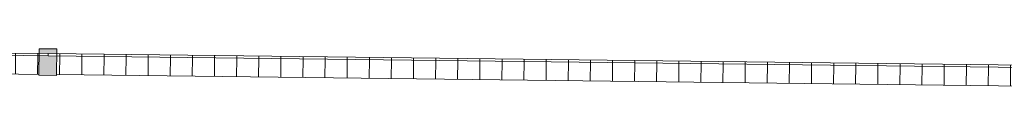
# Model space of a CAD drawing. Header units: millimetres. Extents: x 992 to 119315, y -26483 to 33271.
# Tile 104 of 110: x 105447 to 107674, y 32225 to 32331. Entities that reach past the tile are written whole.
import ezdxf

# ---------------------------------------------------------------- set-up
doc = ezdxf.new("R2010")
doc.units = ezdxf.units.MM
for name, color, linetype, lineweight in [('A-DETL-MBND', 5, 'Continuous', 9), ('A-GLAZ-CURT', 52, 'Continuous', 9), ('A-GLAZ-CWMG', 51, 'Continuous', 9)]:
    doc.layers.add(name, color=color, linetype=linetype, lineweight=lineweight)

# ---------------------------------------------------------------- blocks, each defined once
blk = doc.blocks.new('Painel de gradil - Painel de gradil-V21-PLANTA DE CAIMENTO DE PISOS - COBERTURA')
at = {"layer": 'A-DETL-MBND', "lineweight": 5}
h = blk.add_hatch(dxfattribs=at)
h.set_pattern_fill('FP_20', color=71, style=0, pattern_type=2)
h.set_pattern_definition([(180, (0, 609.6), (2e-14, -200), []), (270, (0, 609.6), (50, 3e-15), [])])
h.paths.add_polyline_path([(1250, -5), (1249.4, 0), (-1250, 0), (-1249.9, -5), (1249.5, -5)])
h = blk.add_hatch(dxfattribs=at)
h.set_pattern_fill('FP_25', color=71, style=0, pattern_type=2)
h.set_pattern_definition([(0, (0, -513.74), (0, 141.421), []), (90, (0, -513.736), (-50, 3e-15), [])])
h.paths.add_polyline_path([(1230, -47.1), (1229.5, -5), (-1230, -5), (-1229.3, -47.1), (1230, -47.1)])
at = {"layer": 'A-DETL-MBND', "color": 250, "lineweight": 5}
for p, q in [((1250, 0), (-1250, 0)), ((-1250, 0), (-1250, -5)), ((1250, -5), (1250, 0)), ((-1250, -5), (1250, -5)), ((-1230, -47.1), (1230, -47.1))]:
    blk.add_line(p, q, dxfattribs=at)
blk = doc.blocks.new('Montante retangular - montante retangular 60x40mm metal-5668038-PLANTA DE CAIMENTO DE PISOS - COBERTURA')
at = {"layer": 'A-DETL-MBND', "lineweight": 5}
h = blk.add_hatch(color=107, dxfattribs=at)
h.paths.add_polyline_path([(20, 49), (20, 5), (-20, 5.2), (-20, 49), (0.5, 49)])
h.paths.add_polyline_path([(20, 0), (20, -11), (-20, -11), (-20, 0), (0, 0)])
at = {"layer": 'A-DETL-MBND', "color": 250, "lineweight": 5}
for p, q in [((-20, -11), (-20, 49)), ((-20, 49), (20, 49)), ((20, 49), (20, -11)), ((20, -11), (-20, -11))]:
    blk.add_line(p, q, dxfattribs=at)
blk = doc.blocks.new('BE-PMSa-MOD-ARQ-ESCOLA-EX-000-R_0056_rvt-1-PLANTA DE CAIMENTO DE PISOS - COBERTURA')
at = {"layer": 'A-GLAZ-CURT', "color": 250, "lineweight": 5, "rotation": 359.3246763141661}
for p in [(13656.5, 32316.4), (16156.3, 32286.9)]:
    blk.add_blockref('Painel de gradil - Painel de gradil-V21-PLANTA DE CAIMENTO DE PISOS - COBERTURA', p, dxfattribs=at)
at = {"layer": 'A-GLAZ-CWMG', "color": 250, "lineweight": 5, "extrusion": (0, 0, -1), "rotation": 180.6753236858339}
blk.add_blockref('Montante retangular - montante retangular 60x40mm metal-5668038-PLANTA DE CAIMENTO DE PISOS - COBERTURA', (-14906.4, 32301.6), dxfattribs=at)

msp = doc.modelspace()

# ---------------------------------------------------------------- block references
at = {"lineweight": 5}
msp.add_blockref('BE-PMSa-MOD-ARQ-ESCOLA-EX-000-R_0056_rvt-1-PLANTA DE CAIMENTO DE PISOS - COBERTURA', (90605, 0), dxfattribs=at)

doc.saveas('drawing.dxf')
